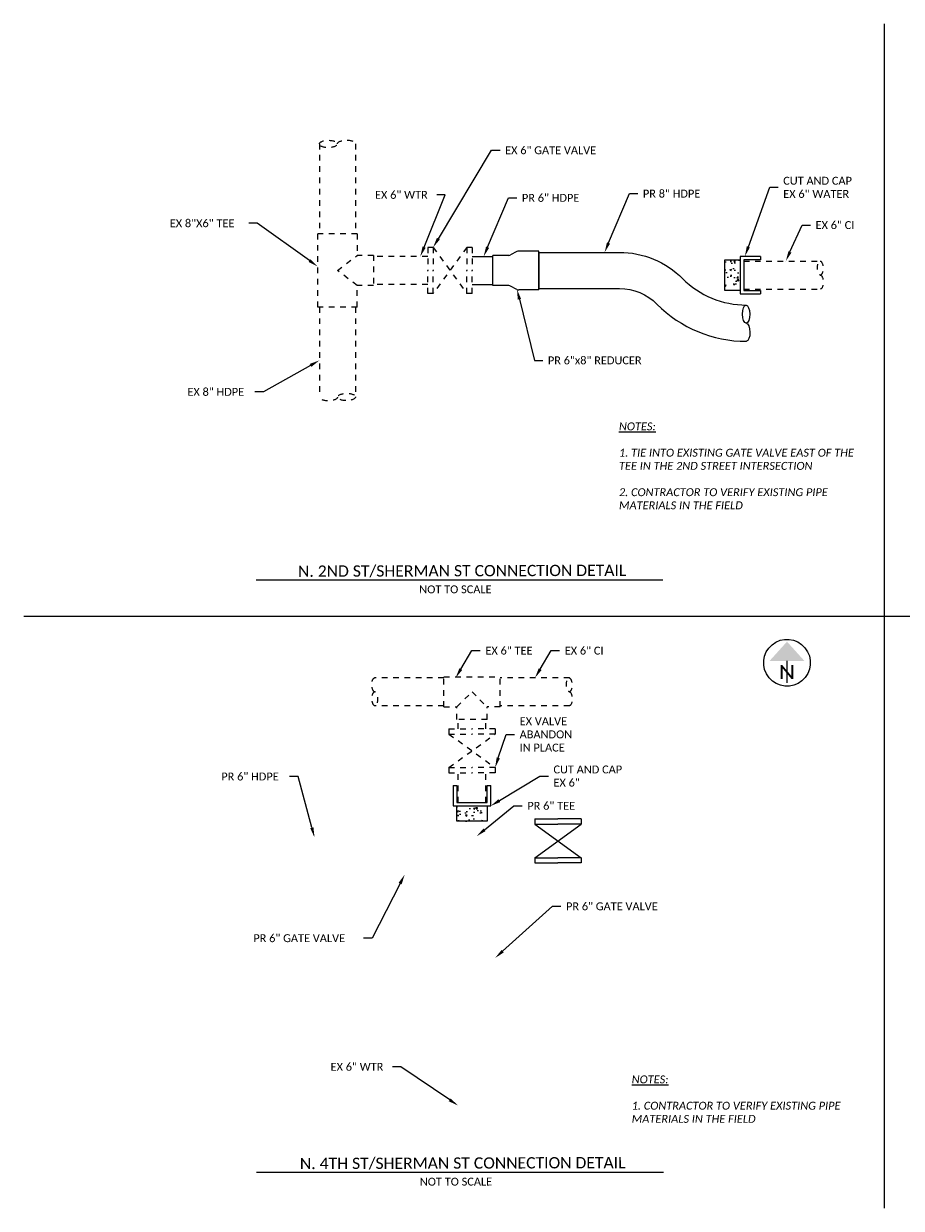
# Model space of a CAD drawing. Header units: feet. Extents: x 2205963 to 2207247, y 306378 to 307002.
# Tile 5 of 16: x 2207087 to 2207103, y 306981 to 307002. Entities that reach past the tile are written whole.
import ezdxf
from ezdxf import colors
from ezdxf.entities.mleader import LeaderData, LeaderLine
from ezdxf.enums import TextEntityAlignment as Align
from ezdxf.math import Vec2, Vec3

# ---------------------------------------------------------------- set-up
doc = ezdxf.new("R2010")
doc.units = ezdxf.units.FT
doc.header["$MEASUREMENT"] = 0
doc.linetypes.add('2', pattern=[0.1, 0.06, -0.04])
for name, color, linetype in [('SH_Border', 7, 'Continuous'), ('SH_Data', 7, 'Continuous'), ('SH_Text', 7, 'Continuous'), ('UT_P_Water_Cells', 133, 'Continuous'), ('UT_X_Water_Cells', 131, 'Continuous'), ('UT_X_Water_Service_Line', 131, '2')]:
    doc.layers.add(name, color=color, linetype=linetype)
doc.styles.add('Font 70-Main Title', font='calibri.ttf', dxfattribs={"width": 1.15, "height": 0.25})
doc.styles.add('Slanted Normal (0.14) Font 31', font='calibrii.ttf', dxfattribs={"height": 0.14})
doc.styles.add('Straight Normal (0.14) Font 30', font='calibri.ttf', dxfattribs={"height": 0.14})
doc.styles.add('Straight-Normal', font='calibri.ttf', dxfattribs={"height": 0.14})

# ---------------------------------------------------------------- blocks, each defined once
blk = doc.blocks.new('end')
at = {"color": 0, "linetype": 'ByBlock'}
blk.add_ellipse((0, 0.75), major_axis=(0, 0.25), ratio=0.401763, dxfattribs=at)
at = {"color": 0, "linetype": 'ByBlock', "extrusion": (0, 0, -1)}
blk.add_ellipse((0, 0.25), major_axis=(0, -0.25), ratio=0.401763, start_param=3.141593, end_param=6.283185, dxfattribs=at)
blk = doc.blocks.new('NARROW')
at = {"layer": 'SH_Data', "color": 7, "linetype": 'Continuous'}
blk.add_line((0, 0.033), (0, -0.354), dxfattribs=at)
blk.add_arc((0, 0), 0.415, 129.7798, 129.7633, dxfattribs=at)
blk.add_solid([(0, 0.374), (-0.308, 0.033), (0.308, 0.033)], dxfattribs=at)
at = {"layer": 'SH_Data', "color": 7, "linetype": 'Continuous', "style": 'Font 70-Main Title', "width": 1.15}
blk.add_text('N', height=0.25, dxfattribs=at).set_placement((-0.001, -0.166), align=Align.MIDDLE_CENTER)
blk = doc.blocks.new('pvcsch40-10tees')
at = {"color": 0, "linetype": 'ByBlock'}
for p, q in [((-5.84375, 10.71875), (5.84375, 10.71875)), ((-5.84375, 10.71875), (-5.84375, 5.84375)), ((5.84375, 10.71875), (5.84375, 5.84375)), ((-10.84375, 5.84375), (-10.84375, -5.84375)), ((-10.84375, 5.84375), (-5.84375, 5.84375)), ((0, 0), (-5.84375, 5.84375)), ((5.84375, 5.84375), (0, 0)), ((10.84375, 5.84375), (5.84375, 5.84375)), ((10.84375, 5.84375), (10.84375, -5.84375)), ((10.84375, -5.84375), (-10.84375, -5.84375))]:
    blk.add_line(p, q, dxfattribs=at)
blk = doc.blocks.new('pvcsch40-8x6red')
at = {"color": 0, "linetype": 'ByBlock'}
for p, q in [((0, 4.59), (0, -4.59)), ((0, 4.59), (4.82, 4.59)), ((5.25, 4.49), (6.74, 3.7)), ((7.16, 3.59), (11, 3.59)), ((11, 3.59), (11, -3.59)), ((0, -4.59), (4.82, -4.59)), ((5.25, -4.49), (6.74, -3.7)), ((7.16, -3.59), (11, -3.59))]:
    blk.add_line(p, q, dxfattribs=at)
for centre, start, end in [((4.82, 3.69), 62.093, 90), ((7.16, 4.49), 242.093, 270), ((4.82, -3.69), 270, 297.907), ((7.16, -4.49), 90, 117.907)]:
    blk.add_arc(centre, 0.9, start, end, dxfattribs=at)
blk = doc.blocks.new('A$C098232BC')
at = {"layer": 'UT_P_Water_Cells'}
for p, q in [((-1.082, 1.003), (-1.082, 0.91)), ((-1.082, 1.003), (-0.672, 1.003)), ((-1.082, 0.91), (-0.672, 0.91)), ((-1.082, 0.91), (-0.263, 0.314)), ((-1.082, 0.314), (-0.263, 0.91)), ((-0.263, 1.003), (-0.672, 1.003)), ((-0.263, 0.91), (-0.672, 0.91)), ((-0.263, 1.003), (-0.263, 0.91)), ((-1.082, 0.314), (-1.082, 0.221)), ((-1.082, 0.314), (-0.672, 0.314)), ((-1.082, 0.221), (-0.672, 0.221)), ((-0.263, 0.314), (-0.672, 0.314)), ((-0.263, 0.221), (-0.672, 0.221)), ((-0.263, 0.314), (-0.263, 0.221))]:
    blk.add_line(p, q, dxfattribs=at)

msp = doc.modelspace()

# ---------------------------------------------------------------- hatches: boundary and pattern name
at = {"layer": 'UT_X_Water_Cells'}
h = msp.add_hatch(dxfattribs=at)
h.set_pattern_fill('AR-CONC', color=256, scale=0.038411)
h.set_pattern_definition([(50, (2207087.7414, 306983.84034), (0.2755043, -0.0241035), [0.028808, -0.316888]), (355, (2207087.7414, 306983.84034), (-0.0532953, 0.288922), [0.0230464, -0.2535103]), (100.4514, (2207087.76435, 306983.83833), (0.222209, 0.2648184), [0.024483, -0.2693132]), (46.1842, (2207087.7414, 306983.91716), (0.409934, -0.063577), [0.043212, -0.475332]), (96.6356, (2207087.77555, 306983.91186), (0.35901, 0.374165), [0.036725, -0.40397]), (351.1842, (2207087.7414, 306983.91716), (0.35901, 0.374165), [0.03457, -0.380265]), (21, (2207087.7798, 306983.89796), (0.229276, -0.1546485), [0.028808, -0.316888]), (326, (2207087.7798, 306983.89796), (0.093459, 0.278535), [0.0230464, -0.2535103]), (71.4514, (2207087.7989, 306983.88507), (0.322735, 0.1238863), [0.024483, -0.2693132]), (37.5, (2207087.74139, 306983.84034), (0.0046707, 0.1278667), [0, -0.2504374, 0, -0.2573513, 0, -0.2544705]), (7.5, (2207087.74139, 306983.84034), (0.1010467, 0.1514961), [0, -0.1467287, 0, -0.2446758, 0, -0.0969869]), (327.5, (2207087.65574, 306983.84034), (0.20504465, -0.0086635), [0, -0.0960266, 0, -0.299603, 0, -0.3975502]), (317.5, (2207087.61733, 306983.84034), (0.2240056, 0.038451), [0, -0.1248346, 0, -0.1989672, 0, -0.2823183])])
h.paths.add_polyline_path([(2207099.906, 306997.882), (2207099.635, 306997.882), (2207099.635, 306997.339), (2207099.906, 306997.339)])
h = msp.add_hatch(dxfattribs=at)
h.set_pattern_fill('AR-CONC', color=256, scale=0.038411, angle=88.9501)
h.set_pattern_definition([(138.9501, (2207108.69431, 306975.78183), (0.0291477, 0.2750164), [0.028808, -0.316888]), (83.95, (2207108.6943, 306975.78183), (-0.28985, -0.0479923), [0.0230464, -0.2535103]), (189.4015, (2207108.69674, 306975.80475), (-0.2607022, 0.227024), [0.024483, -0.2693132]), (135.1343, (2207108.6175, 306975.78324), (0.071078, 0.4087005), [0.043212, -0.475332]), (185.5857, (2207108.62343, 306975.8173), (-0.367524, 0.3658055), [0.036725, -0.40397]), (80.1342, (2207108.6175, 306975.78324), (-0.367524, 0.365805), [0.03457, -0.380265]), (109.9501, (2207108.6374, 306975.8213), (0.1588237, 0.2264037), [0.028808, -0.316888]), (54.95, (2207108.6374, 306975.8213), (-0.2767756, 0.098547), [0.0230464, -0.2535103]), (160.4015, (2207108.65065, 306975.84016), (-0.117952, 0.3249507), [0.024483, -0.2693132]), (126.4501, (2207108.69431, 306975.78183), (-0.12775963, 0.00701287), [0, -0.2504374, 0, -0.2573513, 0, -0.2544705]), (96.4501, (2207108.69431, 306975.78183), (-0.1496191, 0.1038057), [0, -0.1467287, 0, -0.2446758, 0, -0.0969869]), (56.4501, (2207108.69274, 306975.69619), (0.01241917, 0.2048515), [0, -0.0960266, 0, -0.299603, 0, -0.3975502]), (46.4501, (2207108.69204, 306975.65779), (-0.03434, 0.2246725), [0, -0.1248346, 0, -0.1989672, 0, -0.2823183])])
h.paths.add_polyline_path([(2207094.879, 306988.201), (2207094.879, 306987.931), (2207095.422, 306987.931), (2207095.422, 306988.201)])

# ---------------------------------------------------------------- linework, layer by layer
at = {"layer": 'SH_Border'}
for points in [[(2207102.455, 307002.067), (2207102.455, 306981.067)], [(2207087.205, 306991.567), (2207117.705, 306991.567)]]:
    msp.add_lwpolyline(points, dxfattribs=at)
at = {"layer": 'SH_Text'}
for p, q in [((2207091.323, 306992.21), (2207098.533, 306992.21)), ((2207091.333, 306981.71), (2207098.543, 306981.71))]:
    msp.add_line(p, q, dxfattribs=at)
at = {"layer": 'UT_X_Water_Cells'}
for p, q in [((2207096.338, 306998.014), (2207097.764, 306998.014)), ((2207095.151, 306997.939), (2207095.519, 306997.939)), ((2207100.267, 306997.943), (2207100.267, 306997.882)), ((2207095.151, 306997.446), (2207095.519, 306997.446)), ((2207096.338, 306997.371), (2207097.764, 306997.371)), ((2207100.267, 306997.339), (2207100.267, 306997.278)), ((2207094.818, 306988.562), (2207094.879, 306988.562)), ((2207095.422, 306988.562), (2207095.483, 306988.562))]:
    msp.add_line(p, q, dxfattribs=at)
for points in [[(2207096.338, 306998.014), (2207096.338, 306997.371)], [(2207100.267, 306997.943), (2207099.906, 306997.943), (2207099.906, 306997.278), (2207100.267, 306997.278)], [(2207100.267, 306997.882), (2207099.967, 306997.882), (2207099.967, 306997.339), (2207100.267, 306997.339)], [(2207094.818, 306988.562), (2207094.818, 306988.201), (2207095.483, 306988.201), (2207095.483, 306988.562)], [(2207094.879, 306988.562), (2207094.879, 306988.263), (2207095.422, 306988.263), (2207095.422, 306988.562)]]:
    msp.add_lwpolyline(points, dxfattribs=at)
for points in [[(2207097.764, 306998.014, -0.199539), (2207098.884, 306997.548, 0.199142), (2207100.014, 306997.079)], [(2207097.764, 306997.371, -0.199646), (2207098.429, 306997.095, 0.199211), (2207100.014, 306996.437, 0.199211)]]:
    msp.add_lwpolyline(points, format="xyb", dxfattribs=at)
for points in [[(2207099.635, 306997.339), (2207099.635, 306997.882), (2207099.906, 306997.882), (2207099.906, 306997.339)], [(2207095.422, 306987.931), (2207094.879, 306987.931), (2207094.879, 306988.201), (2207095.422, 306988.201)]]:
    msp.add_lwpolyline(points, close=True, dxfattribs=at)
at = {"layer": 'UT_X_Water_Service_Line'}
for p, q in [((2207092.445, 306999.94), (2207092.445, 306998.34)), ((2207093.087, 306999.94), (2207093.087, 306998.34)), ((2207093.115, 306998.34), (2207092.417, 306998.34)), ((2207092.417, 306997.044), (2207092.417, 306998.34)), ((2207093.115, 306998.34), (2207093.115, 306997.961)), ((2207092.766, 306997.692), (2207093.115, 306997.961)), ((2207093.406, 306997.961), (2207093.115, 306997.961)), ((2207093.406, 306997.961), (2207093.406, 306997.424)), ((2207094.462, 306998.102), (2207094.369, 306998.102)), ((2207094.369, 306998.102), (2207094.369, 306997.692)), ((2207094.462, 306998.102), (2207094.462, 306997.692)), ((2207095.058, 306998.102), (2207094.462, 306997.283)), ((2207094.462, 306998.102), (2207095.058, 306997.283)), ((2207095.151, 306998.102), (2207095.058, 306998.102)), ((2207095.058, 306998.102), (2207095.058, 306997.692)), ((2207095.151, 306998.102), (2207095.151, 306997.692)), ((2207094.369, 306997.939), (2207093.406, 306997.939)), ((2207099.967, 306997.857), (2207101.327, 306997.857)), ((2207093.115, 306997.424), (2207092.766, 306997.692)), ((2207094.369, 306997.283), (2207094.369, 306997.692)), ((2207094.462, 306997.283), (2207094.462, 306997.692)), ((2207095.058, 306997.283), (2207095.058, 306997.692)), ((2207095.151, 306997.283), (2207095.151, 306997.692)), ((2207093.115, 306997.044), (2207093.115, 306997.424)), ((2207093.406, 306997.424), (2207093.115, 306997.424)), ((2207094.369, 306997.446), (2207093.406, 306997.446)), ((2207099.967, 306997.364), (2207101.327, 306997.364)), ((2207094.462, 306997.283), (2207094.369, 306997.283)), ((2207095.151, 306997.283), (2207095.058, 306997.283)), ((2207093.115, 306997.044), (2207092.417, 306997.044)), ((2207092.445, 306997.044), (2207092.445, 306995.445)), ((2207093.087, 306997.044), (2207093.087, 306995.445)), ((2207094.653, 306990.47), (2207093.424, 306990.47)), ((2207096.877, 306990.47), (2207095.648, 306990.47)), ((2207094.653, 306989.977), (2207093.424, 306989.977)), ((2207096.877, 306989.977), (2207095.648, 306989.977)), ((2207094.741, 306989.569), (2207094.741, 306989.475)), ((2207094.741, 306989.569), (2207095.151, 306989.569)), ((2207094.904, 306989.569), (2207094.904, 306989.731)), ((2207095.56, 306989.569), (2207095.151, 306989.569)), ((2207095.397, 306989.569), (2207095.397, 306989.731)), ((2207095.56, 306989.569), (2207095.56, 306989.475)), ((2207094.741, 306989.475), (2207095.151, 306989.475)), ((2207094.741, 306989.475), (2207095.56, 306988.88)), ((2207094.741, 306988.88), (2207095.56, 306989.475)), ((2207095.56, 306989.475), (2207095.151, 306989.475)), ((2207094.741, 306988.88), (2207094.741, 306988.786)), ((2207094.741, 306988.88), (2207095.151, 306988.88)), ((2207094.741, 306988.786), (2207095.151, 306988.786)), ((2207094.904, 306988.263), (2207094.904, 306988.786)), ((2207095.56, 306988.88), (2207095.151, 306988.88)), ((2207095.56, 306988.786), (2207095.151, 306988.786)), ((2207095.397, 306988.263), (2207095.397, 306988.786)), ((2207095.56, 306988.88), (2207095.56, 306988.786))]:
    msp.add_line(p, q, dxfattribs=at)

# ---------------------------------------------------------------- block references
at = {"layer": 'SH_Text'}
msp.add_blockref('NARROW', (2207100.734, 306990.739), dxfattribs=at)
at = {"layer": 'UT_P_Water_Cells'}
msp.add_blockref('A$C098232BC', (2207097.346, 306986.969), dxfattribs=at)
at = {"layer": 'UT_X_Water_Cells'}
for name, p, xscale, yscale, zscale, rotation in [('pvcsch40-8x6red', (2207096.338, 306997.692), 0.07448601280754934, 0.07448601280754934, 0.07448601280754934, 180.0000000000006), ('end', (2207100.014, 306996.437), 0.6424418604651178, 0.6424418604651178, 0.6424418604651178, 0.554250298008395)]:
    msp.add_blockref(name, p, dxfattribs=dict(at, xscale=xscale, yscale=yscale, zscale=zscale, rotation=rotation))
at = {"layer": 'UT_X_Water_Service_Line'}
for name, p, xscale, yscale, zscale, rotation in [('end', (2207093.087, 306999.94), 0.6424418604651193, 0.6424418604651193, 0.6424418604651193, 90.5542502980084), ('end', (2207101.327, 306997.364), 0.4935321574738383, 0.4935321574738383, 0.4935321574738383, 0.5542502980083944), ('end', (2207092.445, 306995.445), 0.6424418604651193, 0.6424418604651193, 0.6424418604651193, 270.5542502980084), ('end', (2207093.424, 306990.47), 0.4935321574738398, 0.4935321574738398, 0.4935321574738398, 180.5542502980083), ('pvcsch40-10tees', (2207095.151, 306990.223), 0.04590996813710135, 0.04590996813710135, 0.04590996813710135, 180), ('end', (2207096.877, 306989.977), 0.4935321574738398, 0.4935321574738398, 0.4935321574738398, 0.554250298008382)]:
    msp.add_blockref(name, p, dxfattribs=dict(at, xscale=xscale, yscale=yscale, zscale=zscale, rotation=rotation))

# ---------------------------------------------------------------- texts
at = {"layer": 'SH_Text', "style": 'Straight-Normal'}
for s, p in [('N. 2ND ST/SHERMAN ST CONNECTION DETAIL', (2207094.976, 306992.21)), ('N. 4TH ST/SHERMAN ST CONNECTION DETAIL', (2207094.986, 306981.71))]:
    msp.add_text(s, height=0.2, rotation=0.1664, dxfattribs=at).set_placement(p, align=Align.BOTTOM_CENTER)
at = {"layer": 'SH_Text', "style": 'Straight Normal (0.14) Font 30'}
for p in [(2207094.857, 306992.11), (2207094.867, 306981.61)]:
    msp.add_text('NOT TO SCALE', height=0.14, rotation=0.1664, dxfattribs=at).set_placement(p, align=Align.TOP_CENTER)
at = {"layer": 'SH_Text', "char_height": 0.14, "width": 4.51264, "attachment_point": 1, "style": 'Slanted Normal (0.14) Font 31'}
for s, insert in [('{\\LNOTES:\\P\\P\\pxi-2,l2;}1. TIE INTO EXISTING GATE VALVE EAST OF THE TEE IN THE 2ND STREET INTERSECTION\\P\\P2. CONTRACTOR TO VERIFY EXISTING PIPE MATERIALS IN THE FIELD', (2207097.755, 306994.999)), ('{\\LNOTES:\\P\\P\\pxi-2,l2;}1. CONTRACTOR TO VERIFY EXISTING PIPE MATERIALS IN THE FIELD', (2207097.981, 306983.423))]:
    msp.add_mtext(s, dxfattribs=dict(at, insert=insert))

# ---------------------------------------------------------------- leaders
at = {"layer": 'SH_Text'}
ml = msp.add_multileader_mtext('Standard', dxfattribs=at)
ml.set_content('EX 6" GATE VALVE', color=256, style='Straight Normal (0.14) Font 30')
ml.set_leader_properties(color=9)
ml.build(insert=Vec2(0, 0))
ml.multileader.update_dxf_attribs({"text_left_attachment_type": 2, "text_right_attachment_type": 2, "dogleg_length": 0.15, "arrow_head_size": 0.18})
ctx = ml.context
ctx.base_point, ctx.char_height, ctx.arrow_head_size, ctx.landing_gap_size, ctx.plane_origin = Vec3(2207095.647, 306999.824), 0.14, 0.18, 0.09, Vec3(2207091.949, 306997.434)
ctx.left_attachment, ctx.right_attachment = 2, 2
notes = []
notes.append((ctx, [(0, (1, 1, 0), (2207095.497, 306999.824), (1, 0), 0.15, [(0, [(2207094.462, 306998.102)], 0, [])])]))
ctx.mtext.insert, ctx.mtext.flow_direction = Vec3(2207095.737, 306999.894), 5
ml = msp.add_multileader_mtext('Standard', dxfattribs=at)
ml.set_content('CUT AND CAP \\PEX 6" WATER', color=256, style='Straight Normal (0.14) Font 30')
ml.set_leader_properties(color=9)
ml.build(insert=Vec2(0, 0))
ml.multileader.update_dxf_attribs({"text_left_attachment_type": 2, "text_right_attachment_type": 2, "dogleg_length": 0.15, "arrow_head_size": 0.18})
ctx = ml.context
ctx.base_point, ctx.char_height, ctx.arrow_head_size, ctx.landing_gap_size, ctx.plane_origin = Vec3(2207100.577, 306999.167), 0.14, 0.18, 0.09, Vec3(2207099.579, 306997.162)
ctx.left_attachment, ctx.right_attachment = 2, 2
notes.append((ctx, [(0, (1, 1, 0), (2207100.427, 306999.167), (1, 0), 0.15, [(0, [(2207099.988, 306997.943)], 0, [])])]))
ctx.mtext.insert, ctx.mtext.flow_direction = Vec3(2207100.667, 306999.353), 5
ml = msp.add_multileader_mtext('Standard', dxfattribs=at)
ml.set_content('EX 6" WTR', color=256, style='Straight Normal (0.14) Font 30')
ml.set_leader_properties(color=9)
ml.build(insert=Vec2(0, 0))
ml.multileader.update_dxf_attribs({"text_left_attachment_type": 2, "text_right_attachment_type": 2, "dogleg_length": 0.15, "arrow_head_size": 0.18})
ctx = ml.context
ctx.base_point, ctx.char_height, ctx.arrow_head_size, ctx.landing_gap_size, ctx.plane_origin = Vec3(2207093.428, 306999.033), 0.14, 0.18, 0.09, Vec3(2207091.446, 306997.029)
ctx.left_attachment, ctx.right_attachment = 2, 2
notes.append((ctx, [(1, (1, 1, 0), (2207094.677, 306999.033), (-1, 0), 0.15, [(0, [(2207094.234, 306997.939)], 0, [])])]))
ctx.mtext.insert, ctx.mtext.flow_direction = Vec3(2207093.431, 306999.103), 5
ml = msp.add_multileader_mtext('Standard', dxfattribs=at)
ml.set_content('PR 6" HDPE', color=256, style='Straight Normal (0.14) Font 30')
ml.set_leader_properties(color=9)
ml.build(insert=Vec2(0, 0))
ml.multileader.update_dxf_attribs({"text_left_attachment_type": 2, "text_right_attachment_type": 2, "dogleg_length": 0.15, "arrow_head_size": 0.18})
ctx = ml.context
ctx.base_point, ctx.char_height, ctx.arrow_head_size, ctx.landing_gap_size, ctx.plane_origin = Vec3(2207095.946, 306998.98), 0.14, 0.18, 0.09, Vec3(2207094.948, 306996.976)
ctx.left_attachment, ctx.right_attachment = 2, 2
notes.append((ctx, [(0, (1, 1, 0), (2207095.796, 306998.98), (1, 0), 0.15, [(0, [(2207095.357, 306997.939)], 0, [])])]))
ctx.mtext.insert, ctx.mtext.flow_direction = Vec3(2207096.036, 306999.05), 5
ml = msp.add_multileader_mtext('Standard', dxfattribs=at)
ml.set_content('PR 8" HDPE', color=256, style='Straight Normal (0.14) Font 30')
ml.set_leader_properties(color=9)
ml.build(insert=Vec2(0, 0))
ml.multileader.update_dxf_attribs({"text_left_attachment_type": 2, "text_right_attachment_type": 2, "dogleg_length": 0.15, "arrow_head_size": 0.18})
ctx = ml.context
ctx.base_point, ctx.char_height, ctx.arrow_head_size, ctx.landing_gap_size, ctx.plane_origin = Vec3(2207098.09, 306999.055), 0.14, 0.18, 0.09, Vec3(2207097.092, 306997.051)
ctx.left_attachment, ctx.right_attachment = 2, 2
notes.append((ctx, [(0, (1, 1, 0), (2207097.94, 306999.055), (1, 0), 0.15, [(0, [(2207097.501, 306998.014)], 0, [])])]))
ctx.mtext.insert, ctx.mtext.flow_direction = Vec3(2207098.18, 306999.125), 5
ml = msp.add_multileader_mtext('Standard', dxfattribs=at)
ml.set_content('EX 8"X6" TEE', color=256, style='Straight Normal (0.14) Font 30')
ml.set_leader_properties(color=9)
ml.build(insert=Vec2(0, 0))
ml.multileader.update_dxf_attribs({"text_left_attachment_type": 2, "text_right_attachment_type": 2, "dogleg_length": 0.15, "arrow_head_size": 0.18})
ctx = ml.context
ctx.base_point, ctx.char_height, ctx.arrow_head_size, ctx.landing_gap_size, ctx.plane_origin = Vec3(2207089.884, 306998.53), 0.14, 0.18, 0.09, Vec3(2207090.778, 306996.801)
ctx.left_attachment, ctx.right_attachment = 2, 2
notes.append((ctx, [(1, (1, 1, 0), (2207091.343, 306998.53), (-1, 0), 0.15, [(0, [(2207092.417, 306997.763)], 0, [])])]))
ctx.mtext.insert, ctx.mtext.flow_direction = Vec3(2207089.793, 306998.6), 5
ml = msp.add_multileader_mtext('Standard', dxfattribs=at)
ml.set_content('EX 6" CI', color=256, style='Straight Normal (0.14) Font 30')
ml.set_leader_properties(color=9)
ml.build(insert=Vec2(0, 0))
ml.multileader.update_dxf_attribs({"text_left_attachment_type": 2, "text_right_attachment_type": 2, "dogleg_length": 0.15, "arrow_head_size": 0.18})
ctx = ml.context
ctx.base_point, ctx.char_height, ctx.arrow_head_size, ctx.landing_gap_size, ctx.plane_origin = Vec3(2207101.15, 306998.497), 0.14, 0.18, 0.09, Vec3(2207099.659, 306997.05)
ctx.left_attachment, ctx.right_attachment = 2, 2
notes.append((ctx, [(0, (1, 1, 0), (2207101, 306998.497), (1, 0), 0.15, [(0, [(2207100.713, 306997.857)], 0, [])])]))
ctx.mtext.insert, ctx.mtext.flow_direction = Vec3(2207101.24, 306998.567), 5
ml = msp.add_multileader_mtext('Standard', dxfattribs=at)
ml.set_content('PR 6"x8" REDUCER', color=256, style='Straight Normal (0.14) Font 30')
ml.set_leader_properties(color=9)
ml.build(insert=Vec2(0, 0))
ml.multileader.update_dxf_attribs({"text_left_attachment_type": 2, "text_right_attachment_type": 2, "dogleg_length": 0.15, "arrow_head_size": 0.18})
ctx = ml.context
ctx.base_point, ctx.char_height, ctx.arrow_head_size, ctx.landing_gap_size, ctx.plane_origin = Vec3(2207096.406, 306996.099), 0.14, 0.18, 0.09, Vec3(2207094.702, 306996.324)
ctx.left_attachment, ctx.right_attachment = 2, 2
notes.append((ctx, [(0, (1, 1, 0), (2207096.256, 306996.099), (1, 0), 0.15, [(0, [(2207095.948, 306997.358)], 0, [])])]))
ctx.mtext.insert, ctx.mtext.flow_direction = Vec3(2207096.496, 306996.169), 5
ml = msp.add_multileader_mtext('Standard', dxfattribs=at)
ml.set_content('EX 8" HDPE', color=256, style='Straight Normal (0.14) Font 30')
ml.set_leader_properties(color=9)
ml.build(insert=Vec2(0, 0))
ml.multileader.update_dxf_attribs({"text_left_attachment_type": 2, "text_right_attachment_type": 2, "dogleg_length": 0.15, "arrow_head_size": 0.18})
ctx = ml.context
ctx.base_point, ctx.char_height, ctx.arrow_head_size, ctx.landing_gap_size, ctx.plane_origin = Vec3(2207090.137, 306995.541), 0.14, 0.18, 0.09, Vec3(2207091.387, 306995.135)
ctx.left_attachment, ctx.right_attachment = 2, 2
notes.append((ctx, [(1, (1, 1, 0), (2207091.454, 306995.541), (-1, 0), 0.15, [(0, [(2207092.445, 306996.098)], 0, [])])]))
ctx.mtext.insert, ctx.mtext.flow_direction = Vec3(2207090.106, 306995.611), 5
ml = msp.add_multileader_mtext('Standard', dxfattribs=at)
ml.set_content('EX 6" TEE', color=256, style='Straight Normal (0.14) Font 30')
ml.set_leader_properties(color=9)
ml.build(insert=Vec2(0, 0))
ml.multileader.update_dxf_attribs({"text_left_attachment_type": 2, "text_right_attachment_type": 2, "dogleg_length": 0.15, "arrow_head_size": 0.18})
ctx = ml.context
ctx.base_point, ctx.char_height, ctx.arrow_head_size, ctx.landing_gap_size, ctx.plane_origin = Vec3(2207095.298, 306990.954), 0.14, 0.18, 0.09, Vec3(2207093.806, 306989.507)
ctx.left_attachment, ctx.right_attachment = 2, 2
notes.append((ctx, [(0, (1, 1, 0), (2207095.148, 306990.954), (1, 0), 0.15, [(0, [(2207094.86, 306990.47)], 0, [])])]))
ctx.mtext.insert, ctx.mtext.flow_direction = Vec3(2207095.388, 306991.024), 5
ml = msp.add_multileader_mtext('Standard', dxfattribs=at)
ml.set_content('EX 6" CI', color=256, style='Straight Normal (0.14) Font 30')
ml.set_leader_properties(color=9)
ml.build(insert=Vec2(0, 0))
ml.multileader.update_dxf_attribs({"text_left_attachment_type": 2, "text_right_attachment_type": 2, "dogleg_length": 0.15, "arrow_head_size": 0.18})
ctx = ml.context
ctx.base_point, ctx.char_height, ctx.arrow_head_size, ctx.landing_gap_size, ctx.plane_origin = Vec3(2207096.704, 306990.954), 0.14, 0.18, 0.09, Vec3(2207095.213, 306989.507)
ctx.left_attachment, ctx.right_attachment = 2, 2
notes.append((ctx, [(0, (1, 1, 0), (2207096.554, 306990.954), (1, 0), 0.15, [(0, [(2207096.267, 306990.47)], 0, [])])]))
ctx.mtext.insert, ctx.mtext.flow_direction = Vec3(2207096.794, 306991.024), 5
ml = msp.add_multileader_mtext('Standard', dxfattribs=at)
ml.set_content('EX VALVE \\PABANDON\\PIN PLACE', color=256, style='Straight Normal (0.14) Font 30')
ml.set_leader_properties(color=9)
ml.build(insert=Vec2(0, 0))
ml.multileader.update_dxf_attribs({"text_left_attachment_type": 2, "text_right_attachment_type": 2, "dogleg_length": 0.15, "arrow_head_size": 0.18})
ctx = ml.context
ctx.base_point, ctx.char_height, ctx.arrow_head_size, ctx.landing_gap_size, ctx.plane_origin = Vec3(2207095.905, 306989.469), 0.14, 0.18, 0.09, Vec3(2207095.387, 306988.073)
ctx.left_attachment, ctx.right_attachment = 2, 2
notes.append((ctx, [(0, (1, 1, 0), (2207095.755, 306989.469), (1, 0), 0.15, [(0, [(2207095.56, 306988.88)], 0, [])])]))
ctx.mtext.insert, ctx.mtext.flow_direction = Vec3(2207095.995, 306989.772), 5
ml = msp.add_multileader_mtext('Standard', dxfattribs=at)
ml.set_content('PR 6" HDPE', color=256, style='Straight Normal (0.14) Font 30')
ml.set_leader_properties(color=9)
ml.build(insert=Vec2(0, 0))
ml.multileader.update_dxf_attribs({"text_left_attachment_type": 2, "text_right_attachment_type": 2, "dogleg_length": 0.15, "arrow_head_size": 0.18})
ctx = ml.context
ctx.base_point, ctx.char_height, ctx.arrow_head_size, ctx.landing_gap_size, ctx.plane_origin = Vec3(2207090.739, 306988.722), 0.14, 0.18, 0.09, Vec3(2207091.301, 306986.679)
ctx.left_attachment, ctx.right_attachment = 2, 2
notes.append((ctx, [(1, (1, 1, 0), (2207092.067, 306988.722), (-1, 0), 0.15, [(0, [(2207092.359, 306987.642)], 0, [])])]))
ctx.mtext.insert, ctx.mtext.flow_direction = Vec3(2207090.707, 306988.792), 5
ml = msp.add_multileader_mtext('Standard', dxfattribs=at)
ml.set_content('CUT AND CAP \\PEX 6"', color=256, style='Straight Normal (0.14) Font 30')
ml.set_leader_properties(color=9)
ml.build(insert=Vec2(0, 0))
ml.multileader.update_dxf_attribs({"text_left_attachment_type": 2, "text_right_attachment_type": 2, "dogleg_length": 0.15, "arrow_head_size": 0.18})
ctx = ml.context
ctx.base_point, ctx.char_height, ctx.arrow_head_size, ctx.landing_gap_size, ctx.plane_origin = Vec3(2207096.504, 306988.73), 0.14, 0.18, 0.09, Vec3(2207095.074, 306987.238)
ctx.left_attachment, ctx.right_attachment = 2, 2
notes.append((ctx, [(0, (1, 1, 0), (2207096.354, 306988.73), (1, 0), 0.15, [(0, [(2207095.483, 306988.201)], 0, [])])]))
ctx.mtext.insert, ctx.mtext.flow_direction = Vec3(2207096.594, 306988.917), 5
ml = msp.add_multileader_mtext('Standard', dxfattribs=at)
ml.set_content('PR 6" TEE', color=256, style='Straight Normal (0.14) Font 30')
ml.set_leader_properties(color=9)
ml.build(insert=Vec2(0, 0))
ml.multileader.update_dxf_attribs({"text_left_attachment_type": 2, "text_right_attachment_type": 2, "dogleg_length": 0.15, "arrow_head_size": 0.18})
ctx = ml.context
ctx.base_point, ctx.char_height, ctx.arrow_head_size, ctx.landing_gap_size, ctx.plane_origin = Vec3(2207096.041, 306988.203), 0.14, 0.18, 0.09, Vec3(2207094.176, 306986.7)
ctx.left_attachment, ctx.right_attachment = 2, 2
notes.append((ctx, [(0, (1, 1, 0), (2207095.891, 306988.203), (1, 0), 0.15, [(0, [(2207095.233, 306987.663)], 0, [])])]))
ctx.mtext.insert, ctx.mtext.flow_direction = Vec3(2207096.131, 306988.273), 5
ml = msp.add_multileader_mtext('Standard', dxfattribs=at)
ml.set_content('PR 6" GATE VALVE', color=256, style='Straight Normal (0.14) Font 30')
ml.set_leader_properties(color=9)
ml.build(insert=Vec2(0, 0))
ml.multileader.update_dxf_attribs({"text_left_attachment_type": 2, "text_right_attachment_type": 2, "dogleg_length": 0.15, "arrow_head_size": 0.18})
ctx = ml.context
ctx.base_point, ctx.char_height, ctx.arrow_head_size, ctx.landing_gap_size, ctx.plane_origin = Vec3(2207091.437, 306985.856), 0.14, 0.18, 0.09, Vec3(2207092.902, 306986.023)
ctx.left_attachment, ctx.right_attachment = 2, 2
notes.append((ctx, [(1, (1, 1, 0), (2207093.38, 306985.856), (-1, 0), 0.15, [(0, [(2207093.959, 306986.985)], 0, [])])]))
ctx.mtext.insert, ctx.mtext.flow_direction = Vec3(2207091.275, 306985.926), 5
ml = msp.add_multileader_mtext('Standard', dxfattribs=at)
ml.set_content('PR 6" GATE VALVE', color=256, style='Straight Normal (0.14) Font 30')
ml.set_leader_properties(color=9)
ml.build(insert=Vec2(0, 0))
ml.multileader.update_dxf_attribs({"text_left_attachment_type": 2, "text_right_attachment_type": 2, "dogleg_length": 0.15, "arrow_head_size": 0.18})
ctx = ml.context
ctx.base_point, ctx.char_height, ctx.arrow_head_size, ctx.landing_gap_size, ctx.plane_origin = Vec3(2207096.727, 306986.421), 0.14, 0.18, 0.09, Vec3(2207094.503, 306984.542)
ctx.left_attachment, ctx.right_attachment = 2, 2
notes.append((ctx, [(0, (1, 1, 0), (2207096.577, 306986.421), (1, 0), 0.15, [(0, [(2207095.56, 306985.504)], 0, [])])]))
ctx.mtext.insert, ctx.mtext.flow_direction = Vec3(2207096.817, 306986.491), 5
ml = msp.add_multileader_mtext('Standard', dxfattribs=at)
ml.set_content('EX 6" WTR', color=256, style='Straight Normal (0.14) Font 30')
ml.set_leader_properties(color=9)
ml.build(insert=Vec2(0, 0))
ml.multileader.update_dxf_attribs({"text_left_attachment_type": 2, "text_right_attachment_type": 2, "dogleg_length": 0.15, "arrow_head_size": 0.18})
ctx = ml.context
ctx.base_point, ctx.char_height, ctx.arrow_head_size, ctx.landing_gap_size, ctx.plane_origin = Vec3(2207092.641, 306983.576), 0.14, 0.18, 0.09, Vec3(2207093.846, 306981.926)
ctx.left_attachment, ctx.right_attachment = 2, 2
notes.append((ctx, [(1, (1, 1, 0), (2207093.89, 306983.576), (-1, 0), 0.15, [(0, [(2207094.904, 306982.889)], 0, [])])]))
ctx.mtext.insert, ctx.mtext.flow_direction = Vec3(2207092.644, 306983.646), 5
for ctx, leaders in notes:
    for number, flags, end, landing, length, lines in leaders:
        leader = LeaderData()
        leader.index, (leader.has_last_leader_line, leader.has_dogleg_vector, leader.attachment_direction) = number, flags
        leader.last_leader_point, leader.dogleg_vector, leader.dogleg_length = Vec3(end), Vec3(landing), length
        for number, points, colour, breaks in lines:
            line = LeaderLine()
            line.index, line.vertices, line.color, line.breaks = number, Vec3.list(points), colors.encode_raw_color(colour), breaks
            leader.lines.append(line)
        ctx.leaders.append(leader)

doc.saveas('drawing.dxf')
